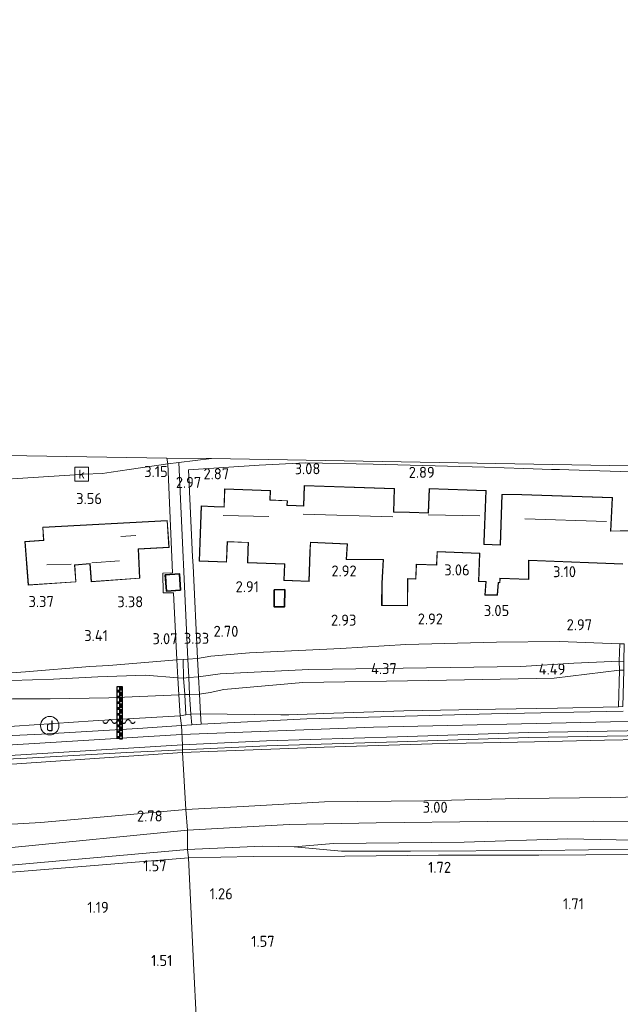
# Model space of a CAD drawing. Extents: x 141961 to 144947, y 416202 to 417778.
# Tile 70 of 122: x 143030 to 143128, y 417417 to 417578. Entities that reach past the tile are written whole.
import ezdxf
from ezdxf.enums import TextEntityAlignment as Align
from ezdxf.lldxf.tags import DXFTag

# ---------------------------------------------------------------- set-up
doc = ezdxf.new("R2010")
doc.units = 0
for name, color, linetype, lineweight in [('B-ME-GR-GRAS-GV', 60, 'Continuous', 13), ('B-ME-GR-HAAG-G', 90, 'GR-HAAG1', 13), ('B-ME-GW-TALUD_KRUIN-G', 90, 'Continuous', 18), ('B-ME-GW-TALUD_TEEN-G', 90, 'Continuous', 18), ('B-ME-IE-MEUBILAIR_DIJKPAAL-S', 7, 'Continuous', 25), ('B-ME-IE-MEUBILAIR_WATERWEGMEUBILAIR-S', 150, 'Continuous', 25), ('B-ME-IE-TERREINAFSCHEIDING_DOORGANG-G', 210, 'Continuous', 18), ('B-ME-IE-TERREINAFSCHEIDING_KUNSTMATIG_HEKWERK-G', 20, 'IE-TERREINAFSCHEIDING-KUNSTMATIG', 18), ('B-ME-KG-GRENS_OPNAME-G', 210, 'KG-OPNAME', 18), ('B-ME-KG-KADASTRAAL_DAKRAND-G', 170, 'Continuous', 18), ('B-ME-KG-KADASTRAAL_NOK-G', 10, 'Continuous', 18), ('B-ME-OG-BEBOUWING_SCHUUR-GV', 7, 'Continuous', 35), ('B-ME-OG-BEBOUWING_TRAP-GV', 7, 'Continuous', 18), ('B-ME-OG-BEBOUWING_WONINGBOUW-GV', 7, 'Continuous', 18), ('B-ME-OG-HOOGTEPUNT-S', 7, 'Continuous', 25), ('B-ME-OG-TERREIN_GROEN_TUIN-GV', 7, 'Continuous', 18), ('B-ME-OG-WATER_GREPPEL-G', 160, 'Continuous', 18), ('B-ME-OG-WATER_SLOOT-GV', 120, 'Continuous', 18), ('B-ME-RI-GWA_KOLK-S', 30, 'Continuous', 25), ('B-ME-VH-VERHARDING_ASFALT-GV', 252, 'Continuous', 18), ('B-ME-VH-VERHARDING_HALFVERHARDING-GV', 252, 'Continuous', 18), ('B-ME-VH-VERHARDING_STRAATBAKSTEEN-GV', 252, 'Continuous', 18), ('B-ME-VH-VERHARDING_TEGEL-GV', 252, 'Continuous', 18), ('B-ME-WH-WINTERBED-G', 150, 'WH-WINTERBED', 18)]:
    doc.layers.add(name, color=color, linetype=linetype, lineweight=lineweight)
doc.styles.add('NLCS-ISO', font='NLCS-ISO.ttf')
doc.styles.add('NLCS-ISO-ANNOTATIVE-T18', font='NLCS-ISO.ttf', dxfattribs={"height": 1.8})
doc.styles.get("Standard").update_dxf_attribs({"font": 'arial.ttf'})
doc.linetypes.add('GR-HAAG1', pattern='A,6,[176,NLCS.SHX,S=0.125,R=0,X=0,Y=0],-2', length=8)
doc.linetypes.add('IE-TERREINAFSCHEIDING-KUNSTMATIG', pattern='A,4,[82,NLCS.SHX,S=0.75,R=90,X=0,Y=0],4,-2', length=10)
tags = doc.linetypes.add('KG-OPNAME', pattern='A,5.5,-2,["O",Standard,S=1.8,R=0,X=-0.5,Y=-0.9],-2,5.5,-2,[5,NLCS.SHX,S=0.75,R=0,X=0,Y=0],-2', length=19).pattern_tags.tags
tags[6] = DXFTag(74, 10)
tags = doc.linetypes.add('WH-WINTERBED', pattern='A,6,-3.5,["WB",Standard,S=1.8,R=0,X=-1.5,Y=-0.9],-3.5,6,-3.5,6,-3.5,6,-3.5,6,-3.5', length=51).pattern_tags.tags
tags[6] = DXFTag(74, 10)

# ---------------------------------------------------------------- blocks, each defined once
blk = doc.blocks.new('SAL-HOOGTELABEL-SO')
at = {"color": 0, "linetype": 'ByBlock', "lineweight": -2, "style": 'NLCS-ISO-ANNOTATIVE-T18'}
blk.add_attdef('HOOGTE', text='', height=1.8, dxfattribs=at).set_placement((2.79, 0), align=Align.RIGHT)
blk = doc.blocks.new('SIE-WATER_WATERSTANDMETER-SO')
h = blk.add_hatch(color=256)
h.dxf.hatch_style = 1
h.paths.add_polyline_path([(0, 5.17), (-0.46, 5.17), (-0.46, 4.7), (0, 4.7)])
h = blk.add_hatch(color=256)
h.dxf.hatch_style = 1
h.paths.add_polyline_path([(0.46, 5.64), (0, 5.64), (0, 5.17), (0.46, 5.17)])
h = blk.add_hatch(color=256)
h.dxf.hatch_style = 1
h.paths.add_polyline_path([(0, 4.22), (-0.46, 4.22), (-0.46, 3.75), (0, 3.75)])
h = blk.add_hatch(color=256)
h.dxf.hatch_style = 1
h.paths.add_polyline_path([(0, 3.28), (-0.46, 3.28), (-0.46, 2.81), (0, 2.81)])
h = blk.add_hatch(color=256)
h.dxf.hatch_style = 1
h.paths.add_polyline_path([(0.46, 4.7), (0, 4.7), (0, 4.22), (0.46, 4.22)])
h = blk.add_hatch(color=256)
h.dxf.hatch_style = 1
h.paths.add_polyline_path([(0.46, 3.75), (0, 3.75), (0, 3.28), (0.46, 3.28)])
h = blk.add_hatch(color=256)
h.dxf.hatch_style = 1
h.paths.add_polyline_path([(0, 2.34), (-0.46, 2.34), (-0.46, 1.86), (0, 1.86)])
h = blk.add_hatch(color=256)
h.dxf.hatch_style = 1
h.paths.add_polyline_path([(0.46, 2.81), (0, 2.81), (0, 2.34), (0.46, 2.34)])
h = blk.add_hatch(color=256)
h.dxf.hatch_style = 1
h.paths.add_polyline_path([(0.46, 1.86), (0, 1.86), (0, 1.39), (0.46, 1.39)])
h = blk.add_hatch(color=256)
h.dxf.hatch_style = 1
h.paths.add_polyline_path([(0, 1.39), (-0.46, 1.39), (-0.46, 0.92), (0, 0.92)])
h = blk.add_hatch(color=256)
h.dxf.hatch_style = 1
h.paths.add_polyline_path([(0, 0.45), (-0.46, 0.45), (-0.46, -0.02), (0, -0.02)])
h = blk.add_hatch(color=256)
h.dxf.hatch_style = 1
h.paths.add_polyline_path([(0.46, 0.92), (0, 0.92), (0, 0.45), (0.46, 0.45)])
h = blk.add_hatch(color=256)
h.dxf.hatch_style = 1
h.paths.add_polyline_path([(0, -0.49), (-0.46, -0.49), (-0.46, -0.97), (0, -0.97)])
h = blk.add_hatch(color=256)
h.dxf.hatch_style = 1
h.paths.add_polyline_path([(0, -1.44), (-0.46, -1.44), (-0.46, -1.91), (0, -1.91)])
h = blk.add_hatch(color=256)
h.dxf.hatch_style = 1
h.paths.add_polyline_path([(0.46, -0.02), (0, -0.02), (0, -0.49), (0.46, -0.49)])
h = blk.add_hatch(color=256)
h.dxf.hatch_style = 1
h.paths.add_polyline_path([(0.46, -0.97), (0, -0.97), (0, -1.44), (0.46, -1.44)])
h = blk.add_hatch(color=256)
h.dxf.hatch_style = 1
h.paths.add_polyline_path([(0, -2.38), (-0.46, -2.38), (-0.46, -2.85), (0, -2.85)])
h = blk.add_hatch(color=256)
h.dxf.hatch_style = 1
h.paths.add_polyline_path([(0.46, -1.91), (0, -1.91), (0, -2.38), (0.46, -2.38)])
blk.add_lwpolyline([(0.46, -2.79), (0.46, 5.64), (-0.46, 5.64), (-0.46, -2.79)])
for points in [[(0.46, 5.64), (0, 5.64), (0, 5.17), (0.46, 5.17)], [(0.46, 5.17), (0, 5.17), (0, 4.7), (0.46, 4.7)], [(0.46, 4.7), (0, 4.7), (0, 4.22), (0.46, 4.22)], [(0.46, 4.22), (0, 4.22), (0, 3.75), (0.46, 3.75)], [(0.46, 3.75), (0, 3.75), (0, 3.28), (0.46, 3.28)], [(0.46, 3.28), (0, 3.28), (0, 2.81), (0.46, 2.81)], [(0.46, 2.81), (0, 2.81), (0, 2.34), (0.46, 2.34)], [(0.46, 2.34), (0, 2.34), (0, 1.86), (0.46, 1.86)], [(0.46, 1.86), (0, 1.86), (0, 1.39), (0.46, 1.39)], [(0.46, 1.39), (0, 1.39), (0, 0.92), (0.46, 0.92)], [(0.46, 0.92), (0, 0.92), (0, 0.45), (0.46, 0.45)], [(0.46, 0.45), (0, 0.45), (0, -0.02), (0.46, -0.02)], [(0.46, -0.02), (0, -0.02), (0, -0.49), (0.46, -0.49)], [(0.46, -0.49), (0, -0.49), (0, -0.97), (0.46, -0.97)], [(0.46, -0.97), (0, -0.97), (0, -1.44), (0.46, -1.44)], [(0.46, -1.44), (0, -1.44), (0, -1.91), (0.46, -1.91)], [(0.46, -1.91), (0, -1.91), (0, -2.38), (0.46, -2.38)], [(0.46, -2.38), (0, -2.38), (0, -2.85), (0.46, -2.85)]]:
    blk.add_lwpolyline(points, close=True)
for centre, radius, start, end in [((-1.55, -0.12), 0.381, 16.8947, 163.1053), ((-0.08, -0.12), 0.381, 16.8947, 163.1053), ((1.4, -0.12), 0.381, 16.8947, 163.1053), ((-2.31, 0.11), 0.413, 196.8947, 343.1053), ((-0.82, 0.1), 0.391, 196.8947, 343.1053), ((0.66, 0.1), 0.391, 196.8947, 343.1053), ((2.16, 0.11), 0.413, 196.8947, 343.1053)]:
    blk.add_arc(centre, radius, start, end)
blk = doc.blocks.new('SIE-DIJKPAAL-SO')
at = {"color": 0, "linetype": 'ByBlock', "lineweight": 18}
blk.add_circle((0, 0), 1.5, dxfattribs=at)
at = {"color": 0, "linetype": 'ByBlock', "lineweight": 18, "style": 'NLCS-ISO'}
blk.add_text('d', height=1.8, dxfattribs=at).set_placement((0, 0), align=Align.MIDDLE_CENTER)
blk = doc.blocks.new('SRI-KOLK-SO')
at = {"color": 0, "linetype": 'ByBlock', "lineweight": 18}
blk.add_lwpolyline([(-1.125, -1.125), (1.125, -1.125), (1.125, 1.125), (-1.125, 1.125)], close=True, dxfattribs=at)
at = {"color": 0, "linetype": 'ByBlock', "lineweight": 18, "style": 'NLCS-ISO'}
blk.add_text('k', height=1.5, dxfattribs=at).set_placement((0, 0), align=Align.MIDDLE_CENTER)

msp = doc.modelspace()

# ---------------------------------------------------------------- linework, layer by layer
at = {"layer": 'B-ME-GR-GRAS-GV'}
for points in [[(143057.27, 417470.59, 5.05), (143056.43, 417470.49, 4.86), (143056.38, 417473.52, 3.44), (143057.11, 417473.6, 3.58)], [(143057.27, 417470.59, 5.05), (143057.42, 417467.84, 5.16), (143056.61, 417467.84, 5.08), (143056.43, 417470.49, 4.86)], [(143057.6, 417464.59, 6.73), (143056.78, 417464.49, 6.71), (143056.61, 417467.84, 5.08), (143057.42, 417467.84, 5.16)], [(143057.75, 417462.88, 6.82), (143056.07, 417462.77, 6.66), (143055.86, 417464.37, 6.59), (143056.78, 417464.49, 6.71), (143057.6, 417464.59, 6.73)], [(143057.05, 417442.53, 1.44), (143026.36, 417439.81, 1.51), (143012.83, 417439.14, 1.52), (142996.81, 417439.31, 1.61), (142959.76, 417440.5, 1.61), (142958.8, 417440.91, 1.88), (142959.29, 417442.04, 2.15), (142959.91, 417443.19, 2.25), (142960.84, 417443.58, 2.3), (142967.93, 417443.33, 2.47), (142997.25, 417441.81, 2.66), (143014.06, 417441.97, 2.7), (143028.41, 417442.87, 2.68), (143057.07, 417445.72, 2.75), (143057.06, 417443.73, 1.8)], [(143043.23, 417440.03, 1.7), (143024.98, 417438.58, 1.7), (143011.65, 417437.94, 1.7), (142997.47, 417437.95, 1.7), (142976.92, 417438.74, 1.7), (142960.62, 417439.22, 1.7), (142958.96, 417439.9, 1.81), (142958.8, 417440.91, 1.88), (142959.76, 417440.5, 1.61), (142996.81, 417439.31, 1.61), (143012.83, 417439.14, 1.52), (143026.36, 417439.81, 1.51), (143057.05, 417442.53, 1.44), (143057.23, 417441.21, 1.71)]]:
    msp.add_polyline3d(points, close=True, dxfattribs=at)
for points in [[(142964.35, 417472.53, 6.83), (142970.51, 417466.43, 6.83), (142976.84, 417462.3, 6.79), (142984.45, 417459.35, 6.7), (142991.36, 417457.7, 6.67), (143001.56, 417456.94, 6.67), (143001.6, 417456.51, 6.66), (143011.59, 417456.59, 6.65), (143029.88, 417457.37, 6.65), (143047.19, 417458.36, 6.6), (143056.28, 417458.8, 6.55), (143056.23, 417458.37, 6.5), (143025.95, 417456.28, 6.72), (142999.28, 417455.37, 6.72), (142988.53, 417456.02, 6.71), (142980.45, 417457.16, 6.79), (142974.76, 417459.02, 6.72), (142970.71, 417461.17, 6.87), (142966.12, 417465.23, 6.85)], [(143128.15, 417465.1, 6.76), (143106.68, 417464.68, 6.82), (143076.51, 417463.84, 6.82), (143059.31, 417462.96, 6.82), (143059.19, 417464.68, 6.73), (143072.31, 417464.49, 6.82), (143073.6, 417464.53, 6.82), (143078.08, 417464.68, 6.82), (143079.31, 417464.72, 6.82), (143092.37, 417465.14, 6.82), (143107.32, 417465.41, 6.83), (143117.41, 417465.59, 6.74), (143127.38, 417465.83, 6.77), (143128.07, 417465.86, 6.75)], [(142966.12, 417465.23, 6.85), (142970.71, 417461.17, 6.87), (142974.76, 417459.02, 6.72), (142980.45, 417457.16, 6.79), (142988.53, 417456.02, 6.71), (142999.28, 417455.37, 6.72), (143025.95, 417456.28, 6.72), (143056.23, 417458.37, 6.5), (143056.8, 417449.05, 2.88), (143033.12, 417446.96, 2.84), (143009.55, 417445.59, 2.81), (143002.53, 417445.5, 2.83), (142984.57, 417446.26, 2.87), (142975.9, 417447.79, 2.89), (142971.64, 417448.67, 2.9), (142965.77, 417451.92, 3.12)], [(143028.84, 417462.64, 6.66), (143041.67, 417463.55, 6.59), (143055.86, 417464.37, 6.59), (143056.07, 417462.77, 6.66), (143048.97, 417462.3, 6.63), (143033.23, 417461.37, 6.76), (143021.38, 417460.83, 6.8)], [(143137.16, 417460.57, 6.56), (143125.1, 417460.36, 6.62), (143113.68, 417460.1, 6.65), (143096.96, 417459.8, 6.59), (143079.36, 417459.24, 6.52), (143061.94, 417458.58, 6.55), (143056.23, 417458.37, 6.5), (143056.28, 417458.8, 6.55), (143070.01, 417459.45, 6.78), (143091.35, 417460.12, 6.81), (143112.7, 417460.8, 6.84), (143141.61, 417461.31, 6.71)], [(143141.27, 417451.35, 3.13), (143125.99, 417451.03, 3.15), (143111.05, 417450.85, 3.11), (143095.72, 417450.49, 3.13), (143079.39, 417450.3, 2.96), (143066.14, 417449.57, 2.89), (143056.8, 417449.05, 2.88), (143056.23, 417458.37, 6.5), (143061.94, 417458.58, 6.55), (143079.36, 417459.24, 6.52), (143096.96, 417459.8, 6.59), (143113.68, 417460.1, 6.65), (143125.1, 417460.36, 6.62), (143137.16, 417460.57, 6.56)], [(142965.77, 417451.92, 3.12), (142971.64, 417448.67, 2.9), (142975.9, 417447.79, 2.89), (142984.57, 417446.26, 2.87), (143002.53, 417445.5, 2.83), (143009.55, 417445.59, 2.81), (143033.12, 417446.96, 2.84), (143056.8, 417449.05, 2.88), (143057.07, 417445.72, 2.75), (143028.41, 417442.87, 2.68), (143014.06, 417441.97, 2.7), (142997.25, 417441.81, 2.66), (142967.93, 417443.33, 2.47), (142960.84, 417443.58, 2.3)], [(143146.41, 417447.09, 3.01), (143123.25, 417447.16, 3.04), (143106.05, 417447.09, 2.99), (143087.82, 417446.89, 3.07), (143073.67, 417446.63, 2.76), (143057.07, 417445.72, 2.75), (143056.8, 417449.05, 2.88), (143066.14, 417449.57, 2.89), (143079.39, 417450.3, 2.96), (143095.72, 417450.49, 3.13), (143111.05, 417450.85, 3.11), (143125.99, 417451.03, 3.15), (143141.27, 417451.35, 3.13)], [(143137.47, 417443.93, 1.44), (143119.09, 417444.27, 1.44), (143102.21, 417443.75, 1.44), (143080.9, 417443.53, 1.44), (143074.48, 417443, 1.44), (143069.27, 417443.08, 1.44), (143057.05, 417442.53, 1.44), (143057.06, 417443.73, 1.8), (143057.07, 417445.72, 2.75), (143073.67, 417446.63, 2.76), (143087.82, 417446.89, 3.07), (143106.05, 417447.09, 2.99), (143123.25, 417447.16, 3.04), (143146.41, 417447.09, 3.01)], [(143137.39, 417441.79, 1.82), (143114.36, 417441.62, 1.84), (143097.99, 417441.64, 1.91), (143082.75, 417441.45, 1.77), (143067.8, 417441.42, 1.71), (143057.23, 417441.21, 1.71), (143057.05, 417442.53, 1.44), (143069.27, 417443.08, 1.44), (143074.48, 417443, 1.44), (143082.21, 417442.27, 1.66), (143093.42, 417442.3, 1.66), (143114.8, 417442.4, 1.66), (143130.14, 417442.59, 1.66)], [(142960.62, 417439.22, 1.7), (142976.92, 417438.74, 1.7), (142997.47, 417437.95, 1.7), (143011.65, 417437.94, 1.7), (143024.98, 417438.58, 1.7), (143043.23, 417440.03, 1.7), (143057.23, 417441.21, 1.71), (143058.09, 417422.88, 1.6), (143058.5, 417415.38, 2.18), (143060.99, 417369.41, 2.18), (143063.91, 417315.46, 2.47), (143030.1, 417310.23, 2.64), (143004.73, 417305.98, 2.73), (142979.35, 417301.73, 2.82), (142976.09, 417301.17, 2.71), (142974.28, 417300.86, 2.64), (142956.32, 417297.78, 2.01)], [(143058.5, 417415.38, 2.18), (143058.09, 417422.88, 1.6), (143057.23, 417441.21, 1.71), (143067.8, 417441.42, 1.71), (143082.75, 417441.45, 1.77), (143097.99, 417441.64, 1.91), (143114.36, 417441.62, 1.84), (143137.39, 417441.79, 1.82)]]:
    msp.add_polyline3d(points, dxfattribs=at)
at = {"layer": 'B-ME-GR-HAAG-G'}
for points in [[(143055.64, 417505.63, 3), (143057.11, 417473.6, 3.58)], [(143057.9, 417490.28, 3.3), (143057.22, 417504.46, 3.06), (143068.77, 417505.2, 3.02)], [(143111.91, 417504.69, 2.87), (143116.47, 417504.54, 2.85)], [(143117.73, 417504.5, 2.85), (143119.29, 417504.45, 2.84)], [(143058.7, 417473.69, 3.58), (143057.97, 417488.82, 3.33)]]:
    msp.add_polyline3d(points, dxfattribs=at)
at = {"layer": 'B-ME-GW-TALUD_KRUIN-G'}
for points in [[(142930.02, 417532.66, 6.72), (142935.18, 417522.25, 6.79), (142948.49, 417496.4, 6.86), (142961.98, 417470.55, 6.89), (142966.12, 417465.23, 6.85), (142970.71, 417461.17, 6.87), (142974.76, 417459.02, 6.72), (142980.45, 417457.16, 6.79), (142988.53, 417456.02, 6.71), (142999.28, 417455.37, 6.72), (143025.95, 417456.28, 6.72), (143056.23, 417458.37, 6.5)], [(143058.86, 417470.68, 5.05), (143062.38, 417471.21, 4.57), (143076.87, 417471.91, 4.35), (143111.45, 417472.39, 4.56), (143120.1, 417472.92, 4.46), (143127.49, 417473.26, 4.46)], [(143055.48, 417470.52, 4.48), (143050.24, 417470.96, 4.13), (143042.43, 417470.68, 4.09), (143035.2, 417470.31, 4.09), (143028.36, 417470.08, 4.02), (143022.94, 417469.43, 4.13), (143019.46, 417469.06, 4.11), (143017.5, 417468.38, 4.17), (143015.76, 417466.8, 4.44)], [(143055.48, 417470.52, 4.48), (143056.43, 417470.49, 4.86), (143057.27, 417470.59, 5.05)], [(143107.32, 417465.41, 6.83), (143117.41, 417465.59, 6.74)], [(143056.78, 417464.49, 6.71), (143057.6, 417464.59, 6.73)], [(143059.19, 417464.68, 6.73), (143072.31, 417464.49, 6.82)], [(143072.31, 417464.49, 6.82), (143073.6, 417464.53, 6.82)], [(143078.08, 417464.68, 6.82), (143079.31, 417464.72, 6.82)], [(143056.23, 417458.37, 6.5), (143061.94, 417458.58, 6.55), (143079.36, 417459.24, 6.52), (143096.96, 417459.8, 6.59), (143113.68, 417460.1, 6.65), (143125.1, 417460.36, 6.62), (143137.16, 417460.57, 6.56), (143149.84, 417460.54, 6.47), (143165.23, 417460.67, 6.67), (143184.02, 417460.45, 6.75), (143198.05, 417460.01, 6.77), (143212.63, 417459.52, 6.84), (143229.77, 417458.61, 6.95), (143245.99, 417457.76, 6.95), (143262.72, 417457.01, 6.94), (143273.69, 417456.65, 6.86), (143279.56, 417456.03, 6.67)]]:
    msp.add_polyline3d(points, dxfattribs=at)
at = {"layer": 'B-ME-GW-TALUD_TEEN-G'}
for points in [[(142928.63, 417513.26, 3.14), (142930, 417509.19, 3.02), (142932.46, 417503.18, 2.94), (142934.97, 417497.79, 2.94), (142939.14, 417488.79, 2.78), (142952.25, 417466.1, 3.01), (142955.79, 417460.91, 2.98), (142957.83, 417458.6, 3.03), (142960.52, 417455.44, 2.99), (142963.33, 417453.21, 3.06), (142965.77, 417451.92, 3.12), (142971.64, 417448.67, 2.9), (142975.9, 417447.79, 2.89), (142984.57, 417446.26, 2.87), (143002.53, 417445.5, 2.83), (143009.55, 417445.59, 2.81), (143033.12, 417446.96, 2.84), (143056.8, 417449.05, 2.88)], [(142963.36, 417498.66, 3.85), (142968.37, 417492.53, 3.7), (142973.46, 417483.51, 3.64), (142977.39, 417477.72, 3.68), (142984.07, 417473.24, 3.77), (142991.42, 417470.99, 3.73), (142997.62, 417469.9, 3.7), (143005.39, 417469.66, 3.79), (143015.32, 417470.22, 3.77), (143025.1, 417470.78, 3.58), (143028.36, 417471.37, 3.53), (143030.65, 417471.53, 3.46), (143041.12, 417472.41, 3.32), (143044.26, 417472.55, 3.5), (143055.31, 417473.48, 3.5)], [(143127.57, 417476.1, 3.33), (143117.76, 417476.45, 3.28), (143107.49, 417476.38, 3.28), (143092.69, 417475.98, 3.08), (143082.09, 417475.34, 3.09), (143067.2, 417474.61, 3.25), (143060.88, 417474.1, 3.48), (143058.7, 417473.69, 3.58)], [(143057.11, 417473.6, 3.58), (143056.38, 417473.52, 3.44), (143055.31, 417473.48, 3.5)], [(143127.52, 417471.8, 4.54), (143116.86, 417470.48, 4.75), (143096.36, 417470.12, 4.69), (143075.87, 417469.76, 4.63), (143063.02, 417468.65, 4.92), (143060.77, 417468.14, 5.03), (143059.02, 417467.88, 5.16)], [(143055.65, 417467.79, 4.95), (143044.25, 417467.3, 4.57), (143034.66, 417467.12, 4.61), (143028.5, 417467.1, 4.55), (143022.85, 417466.91, 4.52), (143017.67, 417466.61, 4.46), (143015.76, 417466.8, 4.44)], [(143057.42, 417467.84, 5.16), (143056.61, 417467.84, 5.08), (143055.65, 417467.79, 4.95)], [(143056.8, 417449.05, 2.88), (143066.14, 417449.57, 2.89), (143079.39, 417450.3, 2.96), (143095.72, 417450.49, 3.13), (143111.05, 417450.85, 3.11), (143125.99, 417451.03, 3.15), (143141.27, 417451.35, 3.13), (143158.4, 417451.08, 3.21), (143175.98, 417450.64, 3.2), (143192.82, 417449.94, 3.17), (143207.17, 417449.57, 3.13), (143221.97, 417448.81, 3.25), (143228.52, 417448.4, 3.3), (143232.3, 417448.05, 3.52)]]:
    msp.add_polyline3d(points, dxfattribs=at)
at = {"layer": 'B-ME-IE-TERREINAFSCHEIDING_DOORGANG-G'}
for points in [[(143044.61, 417504.09, 2.92), (143047.57, 417504.53, 2.91)], [(143057.97, 417488.82, 3.33), (143057.9, 417490.28, 3.3)]]:
    msp.add_polyline3d(points, dxfattribs=at)
at = {"layer": 'B-ME-IE-TERREINAFSCHEIDING_KUNSTMATIG_HEKWERK-G'}
for points in [[(143047.57, 417504.53, 2.91), (143053.86, 417505.46, 2.88)], [(143053.86, 417505.46, 2.88), (143055.64, 417505.63, 3)], [(143039.56, 417503.71, 2.9), (143040.13, 417503.74, 2.9), (143043.21, 417503.88, 2.92), (143044.61, 417504.09, 2.92)], [(143127.57, 417476.1, 3.33), (143127.49, 417473.26, 4.46), (143127.52, 417471.8, 4.54), (143127.38, 417465.83, 6.77)], [(143056.38, 417473.52, 3.44), (143056.43, 417470.49, 4.86), (143056.61, 417467.84, 5.08), (143056.78, 417464.49, 6.71)], [(143079.31, 417464.72, 6.82), (143092.37, 417465.14, 6.82), (143107.32, 417465.41, 6.83)], [(143117.41, 417465.59, 6.74), (143127.38, 417465.83, 6.77)], [(143055.86, 417464.37, 6.59), (143041.67, 417463.55, 6.59), (143028.84, 417462.64, 6.66), (143015.76, 417462.27, 6.59)], [(143055.86, 417464.37, 6.59), (143056.78, 417464.49, 6.71)], [(143073.6, 417464.53, 6.82), (143078.08, 417464.68, 6.82)], [(143230.87, 417440.66, 2.73), (143231.35, 417443.12, 3.15), (143229.97, 417443.99, 3.14), (143219.33, 417444.87, 3.2), (143208.82, 417445.46, 3.15), (143196.91, 417446.07, 3.07), (143183.82, 417446.55, 3.02), (143171.7, 417446.8, 2.98), (143157.95, 417447.1, 2.86), (143146.41, 417447.09, 3.01), (143123.25, 417447.16, 3.04), (143106.05, 417447.09, 2.99), (143087.82, 417446.89, 3.07), (143073.67, 417446.63, 2.76), (143057.07, 417445.72, 2.75)], [(142960.84, 417443.58, 2.3), (142967.93, 417443.33, 2.47), (142997.25, 417441.81, 2.66), (143014.06, 417441.97, 2.7), (143028.41, 417442.87, 2.68), (143057.07, 417445.72, 2.75)], [(142960.62, 417439.22, 1.7), (142976.92, 417438.74, 1.7), (142997.47, 417437.95, 1.7), (143011.65, 417437.94, 1.7), (143024.98, 417438.58, 1.7), (143043.23, 417440.03, 1.7), (143057.23, 417441.21, 1.71)], [(143057.23, 417441.21, 1.71), (143067.8, 417441.42, 1.71), (143082.75, 417441.45, 1.77), (143097.99, 417441.64, 1.91), (143114.36, 417441.62, 1.84), (143137.39, 417441.79, 1.82), (143157.8, 417441.49, 1.89), (143175.85, 417441.09, 1.92), (143191.32, 417440.53, 2.02), (143203.81, 417440.22, 2.02), (143218.25, 417439.34, 2.15), (143225.06, 417438.92, 2.42), (143230.44, 417438.44, 2.36), (143230.87, 417440.66, 2.73)]]:
    msp.add_polyline3d(points, dxfattribs=at)
at = {"layer": 'B-ME-KG-GRENS_OPNAME-G'}
for points in [[(143053.7, 417506.35, 2.93), (143004.76, 417507.18, 2.96), (142999, 417507.33, 3.32), (142979.3, 417541.69, 3.31), (142960.45, 417577.86, 3.57)], [(143346.74, 417501.58, 3.01), (143306.23, 417502.42, 2.45), (143295.1, 417502.65, 2.46), (143279.29, 417502.97, 2.68), (143265.5, 417503.24, 3.18), (143256.55, 417504, 3.18), (143248.74, 417503.43, 2.9), (143150.72, 417504.72, 2.87), (143060.99, 417506.33, 2.99), (143053.7, 417506.35, 2.93)]]:
    msp.add_polyline3d(points, dxfattribs=at)
at = {"layer": 'B-ME-KG-KADASTRAAL_DAKRAND-G'}
msp.add_polyline3d([(143128.06, 417489.15, 5.92), (143112.71, 417489.72, 6.03), (143112.68, 417486.65, 5.71), (143108.02, 417486.81, 5.86), (143108, 417486.1, 5.79), (143107.77, 417486.11, 5.74), (143107.6, 417484.07, 5.31), (143105.62, 417484.08, 5.22), (143105.8, 417486.24, 5.68), (143104.59, 417486.31, 5.82), (143104.75, 417490.88, 5.82), (143097.77, 417491.13, 6.31), (143097.7, 417488.96, 5.72), (143094.38, 417489.08, 5.72), (143094.29, 417486.67, 4.92), (143092.97, 417486.72, 5.72), (143092.93, 417482.32, 5.55), (143088.8, 417482.36, 5.57), (143088.82, 417486, 5.71), (143089.04, 417489.86, 5.86), (143082.99, 417489.89, 6.06), (143083.15, 417492.4, 8.53), (143077.11, 417492.67, 8.51), (143077.05, 417491.07, 5.63), (143076.88, 417486.31, 5.63), (143072.82, 417486.46, 5.63), (143072.92, 417489.14, 6.12), (143066.89, 417489.36, 6.12), (143066.96, 417491.47, 6.13), (143067, 417492.63, 8.41), (143063.53, 417492.76, 8.41), (143063.48, 417491.58, 6.05), (143063.41, 417489.46, 6.05), (143059.03, 417489.62, 6.05), (143059.35, 417498.52, 6.05), (143061.42, 417498.45, 6.05), (143063.07, 417498.39, 10.17), (143063.18, 417501.31, 8.41), (143070.57, 417501.04, 8.41), (143070.52, 417499.49, 8.99), (143073.32, 417499.39, 5.92), (143073.29, 417498.65, 5.92), (143074.81, 417498.6, 5.63), (143076.05, 417498.55, 10.45), (143076.17, 417501.87, 8.51), (143090.79, 417501.34, 8.51), (143090.65, 417497.58, 11.12), (143093.27, 417497.48, 5.64), (143096.38, 417497.37, 10.48), (143096.53, 417501.38, 8.44), (143105.72, 417501.05, 8.44), (143105.42, 417492.72, 8.44), (143105.4, 417492.3, 5.69), (143108.11, 417492.2, 5.69), (143108.41, 417500.41, 5.9), (143111.58, 417500.4, 8.65), (143126.36, 417499.89, 8.65), (143126.09, 417494.46, 9.85), (143129.23, 417494.52, 11.51)], dxfattribs=at)
for points in [[(143041.39, 417486.26, 8.8), (143041.19, 417489.17, 13.74), (143038.63, 417488.99, 13.71), (143038.83, 417486.22, 8.96), (143031.11, 417485.68, 8.81), (143030.61, 417492.72, 10.95), (143033.65, 417492.93, 12.14), (143033.5, 417495.06, 11.35), (143053.73, 417496.13, 7.09), (143054.01, 417491.85, 7.11), (143049.02, 417491.58, 10.09), (143049.25, 417486.81, 8.7)], [(143053.66, 417484.75, 5.39), (143053.51, 417487.31, 5.4), (143055.72, 417487.45, 5.41), (143055.88, 417484.89, 5.36)], [(143072.85, 417482.17, 5.24), (143071.25, 417482.19, 5.21), (143071.28, 417484.82, 5.24), (143072.88, 417484.92, 5.24)]]:
    msp.add_polyline3d(points, close=True, dxfattribs=at)
at = {"layer": 'B-ME-KG-KADASTRAAL_NOK-G'}
for points in [[(143070.36, 417496.83, 11.67), (143062.88, 417496.99, 11.67)], [(143090.57, 417496.8, 12.04), (143075.92, 417497.23, 12.04)], [(143104.77, 417496.94, 10.85), (143096.35, 417497.13, 10.85)], [(143125.42, 417496.01, 10.58), (143112.1, 417496.45, 10.58)], [(143046.17, 417493.59, 10.81), (143048.62, 417493.73, 10.81)], [(143041.49, 417489.32, 13.88), (143045.99, 417489.62, 13.88)], [(143034.1, 417488.98, 13.88), (143038.09, 417489.1, 13.88)]]:
    msp.add_polyline3d(points, dxfattribs=at)
at = {"layer": 'B-ME-OG-BEBOUWING_SCHUUR-GV'}
for points in [[(143055.93, 417484.84, 3.61), (143053.62, 417484.7, 3.61), (143053.45, 417487.36, 3.61), (143055.77, 417487.5, 3.61)], [(143072.93, 417484.97, 3.14), (143072.9, 417482.12, 3.14), (143071.2, 417482.14, 3.14), (143071.23, 417484.87, 3.14)]]:
    msp.add_polyline3d(points, close=True, dxfattribs=at)
at = {"layer": 'B-ME-OG-BEBOUWING_TRAP-GV'}
for points in [[(143128.28, 417476.09, 3.33), (143128.24, 417473.2, 4.46), (143127.49, 417473.26, 4.46), (143127.57, 417476.1, 3.33)], [(143058.86, 417470.68, 5.05), (143057.27, 417470.59, 5.05), (143057.11, 417473.6, 3.58), (143058.7, 417473.69, 3.58)], [(143128.07, 417465.86, 6.75), (143127.38, 417465.83, 6.77), (143127.52, 417471.8, 4.54), (143128.22, 417471.78, 4.54)], [(143059.19, 417464.68, 6.73), (143057.6, 417464.59, 6.73), (143057.42, 417467.84, 5.16), (143059.02, 417467.88, 5.16)]]:
    msp.add_polyline3d(points, close=True, dxfattribs=at)
at = {"layer": 'B-ME-OG-BEBOUWING_WONINGBOUW-GV'}
msp.add_polyline3d([(143128.06, 417489.1, 3), (143112.76, 417489.67, 3), (143112.73, 417486.6, 3), (143108.07, 417486.76, 3), (143108.04, 417486.05, 3), (143107.82, 417486.06, 3), (143107.64, 417484.02, 3), (143105.56, 417484.03, 3), (143105.75, 417486.19, 3), (143104.53, 417486.26, 3), (143104.7, 417490.83, 3), (143097.82, 417491.08, 3), (143097.74, 417488.91, 3), (143094.42, 417489.03, 3), (143094.34, 417486.61, 3), (143093.02, 417486.66, 3), (143092.98, 417482.26, 3), (143088.74, 417482.31, 3), (143088.77, 417486, 3), (143088.97, 417489.8, 3), (143082.95, 417489.85, 3), (143083.1, 417492.35, 3), (143077.16, 417492.61, 3), (143077.1, 417491.07, 3), (143076.93, 417486.26, 3), (143072.77, 417486.41, 3), (143072.87, 417489.09, 3), (143066.83, 417489.31, 3), (143066.91, 417491.48, 3), (143066.95, 417492.59, 3), (143063.58, 417492.71, 3), (143063.53, 417491.58, 3), (143063.45, 417489.41, 3), (143058.98, 417489.57, 3), (143059.3, 417498.58, 3), (143061.42, 417498.5, 3), (143063.03, 417498.44, 3), (143063.13, 417501.36, 3), (143070.63, 417501.09, 3), (143070.57, 417499.54, 3), (143073.37, 417499.43, 3), (143073.34, 417498.7, 3), (143074.82, 417498.65, 3), (143076, 417498.6, 3), (143076.12, 417501.92, 3), (143090.84, 417501.39, 3), (143090.71, 417497.62, 3), (143093.27, 417497.53, 3), (143096.33, 417497.42, 3), (143096.48, 417501.44, 3), (143105.77, 417501.1, 3), (143105.47, 417492.71, 3), (143105.46, 417492.35, 3), (143108.06, 417492.25, 3), (143108.36, 417500.46, 3), (143111.58, 417500.45, 3), (143126.41, 417499.93, 3), (143126.13, 417494.48, 3), (143129.18, 417494.57, 3)], dxfattribs=at)
msp.add_polyline3d([(143049.08, 417491.52, 3.57), (143049.3, 417486.77, 3.57), (143041.35, 417486.21, 3.57), (143041.14, 417489.12, 3.57), (143038.69, 417488.94, 3.57), (143038.88, 417486.18, 3.57), (143031.06, 417485.63, 3.57), (143030.56, 417492.77, 3.57), (143033.6, 417492.98, 3.57), (143033.45, 417495.1, 3.57), (143053.77, 417496.19, 3.57), (143054.07, 417491.8, 3.57)], close=True, dxfattribs=at)
at = {"layer": 'B-ME-OG-TERREIN_GROEN_TUIN-GV'}
for points in [[(143017.36, 417502.26, 2.89), (143039.56, 417503.71, 2.9), (143040.13, 417503.74, 2.9), (143043.21, 417503.88, 2.92), (143044.61, 417504.09, 2.92), (143047.57, 417504.53, 2.91), (143053.86, 417505.46, 2.88), (143054.65, 417487.69, 3.5), (143053.06, 417487.61, 3.5), (143053.11, 417484.38, 3.5), (143054.81, 417484.39, 3.5), (143055.31, 417473.48, 3.5), (143044.26, 417472.55, 3.5), (143041.12, 417472.41, 3.32), (143030.65, 417471.53, 3.46), (143028.36, 417471.37, 3.53)], [(143128.28, 417476.09, 3.33), (143127.57, 417476.1, 3.33), (143117.76, 417476.45, 3.28), (143107.49, 417476.38, 3.28), (143092.69, 417475.98, 3.08), (143082.09, 417475.34, 3.09), (143067.2, 417474.61, 3.25), (143060.88, 417474.1, 3.48), (143058.7, 417473.69, 3.58), (143057.97, 417488.82, 3.33), (143057.9, 417490.28, 3.3), (143057.22, 417504.46, 3.06), (143068.77, 417505.2, 3.02), (143076.32, 417505.58, 3.02), (143087.35, 417505.39, 3.02), (143105.52, 417504.89, 2.9), (143111.91, 417504.69, 2.87), (143116.47, 417504.54, 2.85), (143117.73, 417504.5, 2.85), (143119.29, 417504.45, 2.84), (143129.38, 417504.13, 2.8)], [(143129.18, 417494.57, 3), (143126.13, 417494.48, 3), (143126.41, 417499.93, 3), (143111.58, 417500.45, 3), (143108.36, 417500.46, 3), (143108.06, 417492.25, 3), (143105.46, 417492.35, 3), (143105.47, 417492.71, 3), (143105.77, 417501.1, 3), (143096.48, 417501.44, 3), (143096.33, 417497.42, 3), (143093.27, 417497.53, 3), (143090.71, 417497.62, 3), (143090.84, 417501.39, 3), (143076.12, 417501.92, 3), (143076, 417498.6, 3), (143074.82, 417498.65, 3), (143073.34, 417498.7, 3), (143073.37, 417499.43, 3), (143070.57, 417499.54, 3), (143070.63, 417501.09, 3), (143063.13, 417501.36, 3), (143063.03, 417498.44, 3), (143061.42, 417498.5, 3), (143059.3, 417498.58, 3), (143058.98, 417489.57, 3), (143063.45, 417489.41, 3), (143063.53, 417491.58, 3), (143063.58, 417492.71, 3), (143066.95, 417492.59, 3), (143066.91, 417491.48, 3), (143066.83, 417489.31, 3), (143072.87, 417489.09, 3), (143072.77, 417486.41, 3), (143076.93, 417486.26, 3), (143077.1, 417491.07, 3), (143077.16, 417492.61, 3), (143083.1, 417492.35, 3), (143082.95, 417489.85, 3), (143088.97, 417489.8, 3), (143088.77, 417486, 3), (143088.74, 417482.31, 3), (143092.98, 417482.26, 3), (143093.02, 417486.66, 3), (143094.34, 417486.61, 3), (143094.42, 417489.03, 3), (143097.74, 417488.91, 3), (143097.82, 417491.08, 3), (143104.7, 417490.83, 3), (143104.53, 417486.26, 3), (143105.75, 417486.19, 3), (143105.56, 417484.03, 3), (143107.64, 417484.02, 3), (143107.82, 417486.06, 3), (143108.04, 417486.05, 3), (143108.07, 417486.76, 3), (143112.73, 417486.6, 3), (143112.76, 417489.67, 3), (143128.06, 417489.1, 3)], [(143028.36, 417471.37, 3.53), (143030.65, 417471.53, 3.46), (143041.12, 417472.41, 3.32), (143044.26, 417472.55, 3.5), (143055.31, 417473.48, 3.5), (143055.48, 417470.52, 4.48), (143050.24, 417470.96, 4.13), (143042.43, 417470.68, 4.09), (143035.2, 417470.31, 4.09), (143028.36, 417470.08, 4.02)], [(143028.5, 417467.1, 4.55), (143034.66, 417467.12, 4.61), (143044.25, 417467.3, 4.57), (143055.65, 417467.79, 4.95), (143055.86, 417464.37, 6.59), (143041.67, 417463.55, 6.59), (143028.84, 417462.64, 6.66)]]:
    msp.add_polyline3d(points, dxfattribs=at)
for points in [[(143055.64, 417505.63, 3), (143057.11, 417473.6, 3.58), (143056.38, 417473.52, 3.44), (143055.31, 417473.48, 3.5), (143054.81, 417484.39, 3.5), (143053.11, 417484.38, 3.5), (143053.06, 417487.61, 3.5), (143054.65, 417487.69, 3.5), (143053.86, 417505.46, 2.88)], [(143033.45, 417495.1, 3.57), (143033.6, 417492.98, 3.57), (143030.56, 417492.77, 3.57), (143031.06, 417485.63, 3.57), (143038.88, 417486.18, 3.57), (143038.69, 417488.94, 3.57), (143041.14, 417489.12, 3.57), (143041.35, 417486.21, 3.57), (143049.3, 417486.77, 3.57), (143049.08, 417491.52, 3.57), (143054.07, 417491.8, 3.57), (143053.77, 417496.19, 3.57)], [(143053.45, 417487.36, 3.61), (143053.62, 417484.7, 3.61), (143055.93, 417484.84, 3.61), (143055.77, 417487.5, 3.61)], [(143072.9, 417482.12, 3.14), (143072.93, 417484.97, 3.14), (143071.23, 417484.87, 3.14), (143071.2, 417482.14, 3.14)], [(143062.38, 417471.21, 4.57), (143058.86, 417470.68, 5.05), (143058.7, 417473.69, 3.58), (143060.88, 417474.1, 3.48), (143067.2, 417474.61, 3.25), (143082.09, 417475.34, 3.09), (143092.69, 417475.98, 3.08), (143107.49, 417476.38, 3.28), (143117.76, 417476.45, 3.28), (143127.57, 417476.1, 3.33), (143127.49, 417473.26, 4.46), (143120.1, 417472.92, 4.46), (143111.45, 417472.39, 4.56), (143076.87, 417471.91, 4.35)], [(143056.38, 417473.52, 3.44), (143056.43, 417470.49, 4.86), (143055.48, 417470.52, 4.48), (143055.31, 417473.48, 3.5)], [(143060.77, 417468.14, 5.03), (143059.02, 417467.88, 5.16), (143058.86, 417470.68, 5.05), (143062.38, 417471.21, 4.57), (143076.87, 417471.91, 4.35), (143111.45, 417472.39, 4.56), (143120.1, 417472.92, 4.46), (143127.49, 417473.26, 4.46), (143127.52, 417471.8, 4.54), (143116.86, 417470.48, 4.75), (143096.36, 417470.12, 4.69), (143075.87, 417469.76, 4.63), (143063.02, 417468.65, 4.92)], [(143073.6, 417464.53, 6.82), (143072.31, 417464.49, 6.82), (143059.19, 417464.68, 6.73), (143059.02, 417467.88, 5.16), (143060.77, 417468.14, 5.03), (143063.02, 417468.65, 4.92), (143075.87, 417469.76, 4.63), (143096.36, 417470.12, 4.69), (143116.86, 417470.48, 4.75), (143127.52, 417471.8, 4.54), (143127.38, 417465.83, 6.77), (143117.41, 417465.59, 6.74), (143107.32, 417465.41, 6.83), (143092.37, 417465.14, 6.82), (143079.31, 417464.72, 6.82), (143078.08, 417464.68, 6.82)], [(143022.85, 417466.91, 4.52), (143017.67, 417466.61, 4.46), (143015.76, 417466.8, 4.44), (143017.5, 417468.38, 4.17), (143019.46, 417469.06, 4.11), (143022.94, 417469.43, 4.13), (143028.36, 417470.08, 4.02), (143035.2, 417470.31, 4.09), (143042.43, 417470.68, 4.09), (143050.24, 417470.96, 4.13), (143055.48, 417470.52, 4.48), (143055.65, 417467.79, 4.95), (143044.25, 417467.3, 4.57), (143034.66, 417467.12, 4.61), (143028.5, 417467.1, 4.55)], [(143056.61, 417467.84, 5.08), (143055.65, 417467.79, 4.95), (143055.48, 417470.52, 4.48), (143056.43, 417470.49, 4.86)], [(143056.78, 417464.49, 6.71), (143055.86, 417464.37, 6.59), (143055.65, 417467.79, 4.95), (143056.61, 417467.84, 5.08)]]:
    msp.add_polyline3d(points, close=True, dxfattribs=at)
at = {"layer": 'B-ME-OG-WATER_GREPPEL-G'}
for points in [[(143057.05, 417442.53, 1.44), (143069.27, 417443.08, 1.44), (143074.48, 417443, 1.44)], [(143057.05, 417442.53, 1.44), (143026.36, 417439.81, 1.51), (143012.83, 417439.14, 1.52), (142996.81, 417439.31, 1.61), (142959.76, 417440.5, 1.61)]]:
    msp.add_polyline3d(points, dxfattribs=at)
at = {"layer": 'B-ME-OG-WATER_SLOOT-GV'}
msp.add_polyline3d([(143130.14, 417442.59, 1.66), (143114.8, 417442.4, 1.66), (143093.42, 417442.3, 1.66), (143082.21, 417442.27, 1.66), (143074.48, 417443, 1.44), (143080.9, 417443.53, 1.44), (143102.21, 417443.75, 1.44), (143119.09, 417444.27, 1.44), (143137.47, 417443.93, 1.44)], dxfattribs=at)
at = {"layer": 'B-ME-VH-VERHARDING_ASFALT-GV'}
for points in [[(142961.33, 417483.12, 6.94), (142966.84, 417475.55, 6.82), (142968.83, 417473.14, 6.76), (142972.03, 417470.2, 6.7), (142975.54, 417467.69, 6.7), (142979.17, 417465.44, 6.71), (142985.15, 417463.12, 6.74), (142991.91, 417461.5, 6.65), (142995.65, 417461.02, 6.77), (142998.52, 417460.89, 6.66), (143007.31, 417460.62, 6.7), (143021.38, 417460.83, 6.8), (143033.23, 417461.37, 6.76), (143048.97, 417462.3, 6.63), (143056.07, 417462.77, 6.66), (143056.24, 417459.62, 6.55), (143021.89, 417457.47, 6.66), (143001.56, 417456.94, 6.67), (142991.36, 417457.7, 6.67), (142984.45, 417459.35, 6.7), (142976.84, 417462.3, 6.79), (142970.51, 417466.43, 6.83), (142964.35, 417472.53, 6.83)], [(143141.61, 417462.13, 6.71), (143112.67, 417461.62, 6.84), (143091.32, 417460.94, 6.81), (143069.97, 417460.27, 6.78), (143056.24, 417459.62, 6.55), (143056.07, 417462.77, 6.66), (143057.75, 417462.88, 6.82), (143059.31, 417462.96, 6.82), (143076.51, 417463.84, 6.82), (143106.68, 417464.68, 6.82), (143128.15, 417465.1, 6.76)]]:
    msp.add_polyline3d(points, dxfattribs=at)
at = {"layer": 'B-ME-VH-VERHARDING_HALFVERHARDING-GV'}
for points in [[(143188.71, 417461.78, 6.79), (143211, 417460.86, 6.85), (143241.87, 417459.49, 6.94), (143280.76, 417458.13, 6.89), (143282.02, 417457.41, 6.87), (143241.83, 417458.67, 6.94), (143210.96, 417460.04, 6.85), (143188.68, 417460.97, 6.79), (143169.95, 417461.37, 6.76), (143141.61, 417461.31, 6.71), (143112.7, 417460.8, 6.84), (143091.35, 417460.12, 6.81), (143070.01, 417459.45, 6.78), (143056.28, 417458.8, 6.55), (143056.24, 417459.62, 6.55), (143069.97, 417460.27, 6.78), (143091.32, 417460.94, 6.81), (143112.67, 417461.62, 6.84), (143141.61, 417462.13, 6.71), (143169.96, 417462.19, 6.76)], [(143011.59, 417456.59, 6.65), (143001.6, 417456.51, 6.66), (143001.56, 417456.94, 6.67), (143021.89, 417457.47, 6.66), (143056.24, 417459.62, 6.55), (143056.28, 417458.8, 6.55), (143047.19, 417458.36, 6.6), (143029.88, 417457.37, 6.65)]]:
    msp.add_polyline3d(points, close=True, dxfattribs=at)
at = {"layer": 'B-ME-VH-VERHARDING_STRAATBAKSTEEN-GV'}
for points in [[(143017.36, 417502.26, 2.89), (143006.79, 417501.99, 2.93), (143004.76, 417507.18, 2.96), (143053.7, 417506.35, 2.93), (143053.86, 417505.46, 2.88), (143047.57, 417504.53, 2.91), (143044.61, 417504.09, 2.92), (143043.21, 417503.88, 2.92), (143040.13, 417503.74, 2.9), (143039.56, 417503.71, 2.9)], [(143055.64, 417505.63, 3), (143053.86, 417505.46, 2.88), (143053.7, 417506.35, 2.93), (143060.99, 417506.33, 2.99)]]:
    msp.add_polyline3d(points, close=True, dxfattribs=at)
at = {"layer": 'B-ME-VH-VERHARDING_TEGEL-GV'}
msp.add_polyline3d([(143129.38, 417504.13, 2.8), (143119.29, 417504.45, 2.84), (143117.73, 417504.5, 2.85), (143116.47, 417504.54, 2.85), (143111.91, 417504.69, 2.87), (143105.52, 417504.89, 2.9), (143087.35, 417505.39, 3.02), (143076.32, 417505.58, 3.02), (143068.77, 417505.2, 3.02), (143057.22, 417504.46, 3.06), (143057.9, 417490.28, 3.3), (143057.97, 417488.82, 3.33), (143058.7, 417473.69, 3.58), (143057.11, 417473.6, 3.58), (143055.64, 417505.63, 3), (143060.99, 417506.33, 2.99), (143150.72, 417504.72, 2.87)], dxfattribs=at)
for points in [[(143128.24, 417473.2, 4.46), (143128.22, 417471.78, 4.54), (143127.52, 417471.8, 4.54), (143127.49, 417473.26, 4.46)], [(143059.02, 417467.88, 5.16), (143057.42, 417467.84, 5.16), (143057.27, 417470.59, 5.05), (143058.86, 417470.68, 5.05)], [(143059.31, 417462.96, 6.82), (143057.75, 417462.88, 6.82), (143057.6, 417464.59, 6.73), (143059.19, 417464.68, 6.73)]]:
    msp.add_polyline3d(points, close=True, dxfattribs=at)
at = {"layer": 'B-ME-WH-WINTERBED-G'}
for points in [[(143056.15, 417461.29, 6.74), (143056.09, 417461.29, 6.74), (143026.72, 417459.49, 6.79), (143010.91, 417459.12, 6.82), (142993.89, 417459.41, 6.84), (142984.76, 417461.28, 6.91), (142980.65, 417462.69, 6.95), (142977.78, 417464.03, 6.94), (142972.06, 417467.52, 6.95), (142966.27, 417472.87, 6.95)], [(143415.55, 417451.71, 6.64), (143405.12, 417452.07, 6.58), (143382.29, 417453.32, 6.67), (143352.72, 417455.41, 6.79), (143319.57, 417458.09, 6.92), (143297.77, 417458.94, 6.95), (143275.98, 417459.79, 6.98), (143255.98, 417460.38, 6.94), (143235.93, 417461.08, 6.95), (143204.71, 417462.73, 6.89), (143177.32, 417463.6, 6.8), (143151.25, 417463.52, 6.79), (143126.05, 417463.37, 6.79), (143087.39, 417462.49, 6.75), (143056.15, 417461.29, 6.74)]]:
    msp.add_polyline3d(points, dxfattribs=at)

# ---------------------------------------------------------------- block references
at = {"layer": 'B-ME-IE-MEUBILAIR_DIJKPAAL-S'}
msp.add_blockref('SIE-DIJKPAAL-SO', (143034.61, 417462.74, 7.53), dxfattribs=at)
at = {"layer": 'B-ME-IE-MEUBILAIR_WATERWEGMEUBILAIR-S'}
msp.add_blockref('SIE-WATER_WATERSTANDMETER-SO', (143045.99, 417463.44, 6.79), dxfattribs=at)
at = {"layer": 'B-ME-OG-HOOGTEPUNT-S'}
for p, values in [((143075.95, 417503.74, 3.08), {'HOOGTE': '3.08'}), ((143051.05, 417503.27, 3.15), {'HOOGTE': '3.15'}), ((143061.07, 417502.91, 2.87), {'HOOGTE': '2.87'}), ((143094.6, 417503.15, 2.89), {'HOOGTE': '2.89'}), ((143056.52, 417501.51, 2.97), {'HOOGTE': '2.97'}), ((143040.33, 417498.87, 3.56), {'HOOGTE': '3.56'}), ((143081.87, 417487.07, 2.92), {'HOOGTE': '2.92'}), ((143100.3, 417487.24, 3.06), {'HOOGTE': '3.06'}), ((143117.65, 417486.95, 3.1), {'HOOGTE': '3.10'}), ((143065.93, 417484.5, 2.91), {'HOOGTE': '2.91'}), ((143032.48, 417482.08, 3.37), {'HOOGTE': '3.37'}), ((143047.05, 417482.05, 3.38), {'HOOGTE': '3.38'}), ((143106.76, 417480.61, 3.04), {'HOOGTE': '3.05'}), ((143081.83, 417479.05, 2.93), {'HOOGTE': '2.93'}), ((143095.95, 417479.24, 2.92), {'HOOGTE': '2.92'}), ((143120.27, 417478.3, 2.97), {'HOOGTE': '2.97'}), ((143041.31, 417476.53, 3.41), {'HOOGTE': '3.41'}), ((143062.58, 417477.23, 2.7), {'HOOGTE': '2.70'}), ((143052.66, 417476.02, 3.07), {'HOOGTE': '3.07'}), ((143057.82, 417476.08, 3.33), {'HOOGTE': '3.33'}), ((143088.42, 417471.14, 4.37), {'HOOGTE': '4.37'}), ((143115.92, 417471.07, 4.49), {'HOOGTE': '4.49'}), ((143096.71, 417448.54, 3), {'HOOGTE': '3.00'}), ((143050.22, 417447.11, 2.77), {'HOOGTE': '2.78'}), ((143050.87, 417439, 1.57), {'HOOGTE': '1.57'}), ((143097.27, 417438.74, 1.72), {'HOOGTE': '1.72'}), ((143061.67, 417434.43, 1.26), {'HOOGTE': '1.26'}), ((143041.43, 417432.22, 1.19), {'HOOGTE': '1.19'}), ((143118.95, 417432.8, 1.71), {'HOOGTE': '1.71'}), ((143068.49, 417426.67, 1.57), {'HOOGTE': '1.57'}), ((143051.82, 417423.55, 1.51), {'HOOGTE': '1.51'})]:
    msp.add_blockref('SAL-HOOGTELABEL-SO', p, dxfattribs=at).add_auto_attribs(values)
at = {"layer": 'B-ME-RI-GWA_KOLK-S'}
msp.add_blockref('SRI-KOLK-SO', (143039.81, 417503.76, 2.89), dxfattribs=at)

doc.saveas('drawing.dxf')
